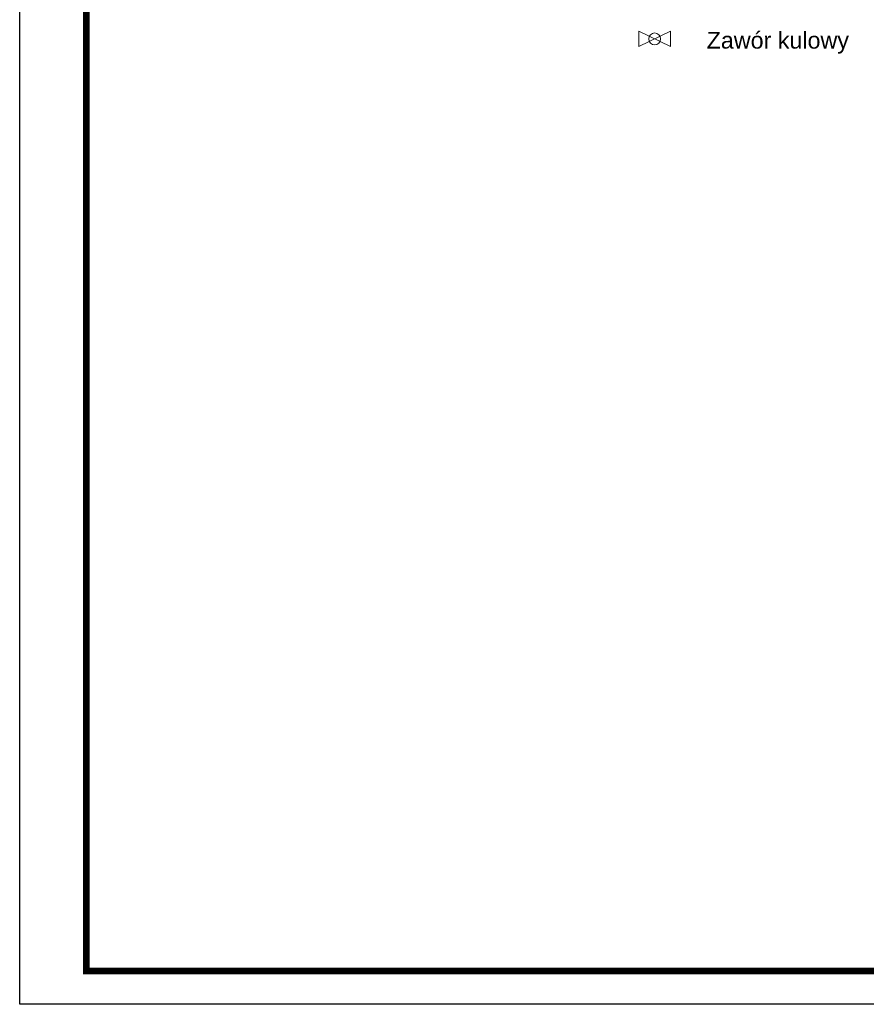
# Model space of a CAD drawing. Extents: x -118729 to -53705, y 33529 to 45095.
# Tile 25 of 83: x -63607 to -62337, y 33529 to 35006. Entities that reach past the tile are written whole.
import ezdxf

# ---------------------------------------------------------------- set-up
doc = ezdxf.new("R2010")
doc.units = 0
doc.header["$LTSCALE"] = 10
doc.header["$MEASUREMENT"] = 0
doc.layers.get('0').update_dxf_attribs({"color": 9, "linetype": 'CONTINUOUS'})
doc.layers.add('S_TAB_RZĘDNYCH', color=9, linetype='CONTINUOUS', lineweight=13)
doc.styles.add('ROMANS', font='arial.ttf', dxfattribs={"height": 20})

# ---------------------------------------------------------------- blocks, each defined once
blk = doc.blocks.new('A$C0B055D43')
for p, q in [((0, 0), (6.28, 3.04)), ((0, 3.04), (6.28, 0)), ((0, 3.04), (0, 0)), ((6.28, 3.04), (6.28, 0))]:
    blk.add_line(p, q)
blk = doc.blocks.new('A$C766E5B23')
blk.add_circle((4.71, 2.28), 1.79)
at = {"xscale": 1.5, "yscale": 1.5, "zscale": 1.5}
blk.add_blockref('A$C0B055D43', (0, 0), dxfattribs=at)

msp = doc.modelspace()

# ---------------------------------------------------------------- linework, layer by layer
msp.add_lwpolyline([(-63607.14, 36498.92), (-59407.14, 36498.92), (-59407.14, 33528.92), (-63607.14, 33528.92)], close=True)
at = {"const_width": 10}
msp.add_lwpolyline([(-63507.14, 33578.92), (-63507.14, 36448.92), (-59457.14, 36448.92), (-59457.14, 33578.92)], close=True, dxfattribs=at)

# ---------------------------------------------------------------- block references
at = {"layer": 'S_TAB_RZĘDNYCH', "color": 7, "xscale": 5, "yscale": 5, "zscale": 5}
msp.add_blockref('A$C766E5B23', (-62678.09, 34965.44), dxfattribs=at)

# ---------------------------------------------------------------- texts
at = {"layer": 'S_TAB_RZĘDNYCH', "color": 7, "style": 'ROMANS'}
msp.add_text('Zawór kulowy', height=25, dxfattribs=at).set_placement((-62576.53, 34962.32))

doc.saveas('drawing.dxf')
